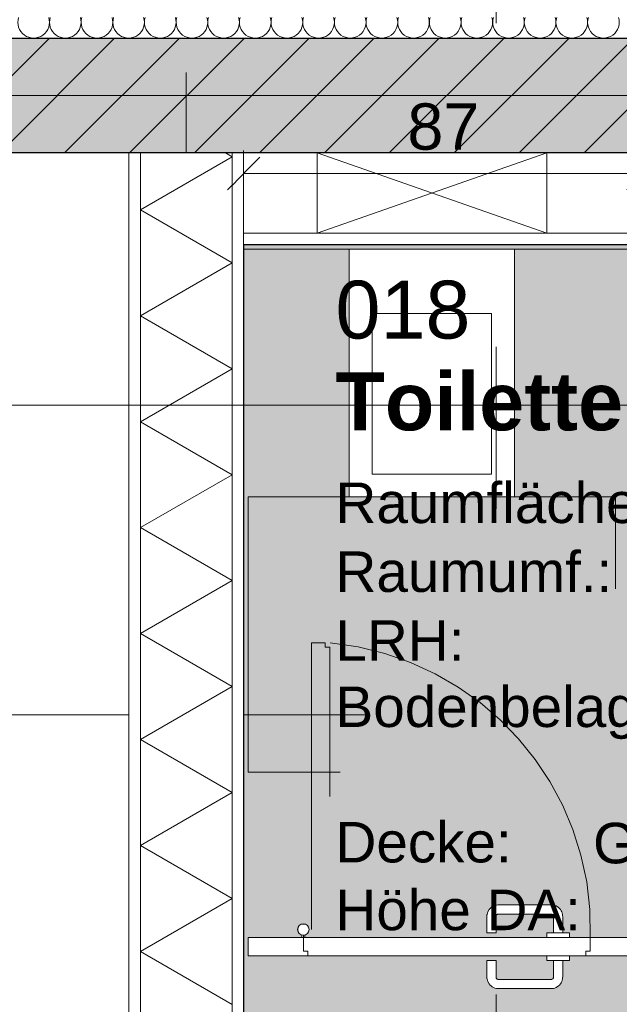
# Model space of a CAD drawing. Header units: metres. Extents: x -111 to 152, y -132 to 99.
# Tile 94 of 256: x -31.41 to -30.11, y -1.98 to 0.17. Entities that reach past the tile are written whole.
import ezdxf
from ezdxf.enums import TextEntityAlignment as Align

# ---------------------------------------------------------------- set-up
doc = ezdxf.new("R2010")
doc.units = ezdxf.units.M
doc.header["$PDMODE"] = 1
doc.header["$PDSIZE"] = -2
for name, pattern in [('Achsen 01', [5.291531, 3.175, -1.058062, 0.352704, -0.705764]), ('gestrichelt - 01', [2, 1, -1]), ('Raster 01', [2, 1, -1])]:
    doc.linetypes.add(name, pattern=pattern)
doc.layers.get('0').update_dxf_attribs({"lineweight": 25})
for name, color, linetype, lineweight in [('013_Beton und Stahlbetonarbeiten-330 Außenwände', 7, 'Continuous', 25), ('024_Fliesen_Plattenarbeiten-340 Fliesen', 7, 'Continuous', 9), ('027_Tischlerarbeiten-340 WC Trennwände', 7, 'Continuous', 9), ('039_Trockenbauarbeiten-340 Gipskarton', 7, 'Continuous', 9), ('_1.35m (3D)', 7, 'Continuous', 9), ('_EG (2D)', 7, 'Continuous', 9), ('_EG - DS (2D)', 7, 'Continuous', 9), ('_GRU (2D)', 7, 'Continuous', 9), ('AV1-Schnitt Achsen', 7, 'Achsen 01', 18), ('AV1-Stempel-Raumstempel', 7, 'Continuous', 9), ('Bemaßung-Bemaßung', 7, 'Continuous', 9), ('Keine', 7, 'Continuous', 9)]:
    doc.layers.add(name, color=color, linetype=linetype, lineweight=lineweight)
for name, color, linetype, lineweight, true_color in [('014_Fassadenarbeiten-330 mineralische Dämmung', 7, 'Continuous', 9, 0x666666), ('039_Trockenbauarbeiten-340 Dämmung', 7, 'Continuous', 9, 0xc0c0c0), ('039_Trockenbauarbeiten-350 Deckenspiegel', 7, 'Continuous', 35, 0x008011), ('045_Sanitärausstattung-allg.', 9, 'Continuous', 9, 0x808080), ('AV1-Achsen', 1, 'Achsen 01', 18, 0xff0000), ('AV1-Raster', 7, 'Raster 01', 9, 0xa6a6a6)]:
    doc.layers.add(name, color=color, linetype=linetype, lineweight=lineweight, true_color=true_color)
doc.layers.get('0').freeze()
doc.styles.add('Arial', font='arial.ttf')
doc.styles.add('Arial (bold)', font='arialbd.ttf')
doc.dimstyles.new('COE 50', dxfattribs={"dimtxt": 126.090495, "dimasz": 0.001414, "dimexe": 0.001, "dimexo": 0.01, "dimgap": 0.001, "dimtad": 1, "dimdec": 3, "dimtxsty": 'Arial', "dimblk": 'VW_SLASH-3', "dimblk1": 'VW_SLASH-3', "dimblk2": 'VW_SLASH-3', "dimcen": 0, "dimadec": 3, "dimazin": 0, "dimtfac": 0.8, "dimtdec": 3, "dimtix": 1, "dimtmove": 0, "dimatfit": 0, "dimldrblk": 'VW_SLASH-2', "dimfxl": 0.002, "dimfxlon": 1, "dimfrac": 2, "dimtolj": 1, "dimarcsym": 0})

# ---------------------------------------------------------------- blocks, each defined once
blk = doc.blocks.new('Group-2')
at = {"layer": 'AV1-Raster'}
for p, q in [((-31.05, -22.95), (-31.05, 1.35)), ((1.35, -1.35), (-40.5, -1.35))]:
    blk.add_line(p, q, dxfattribs=at)
blk = doc.blocks.new('1.35m (3D)')
at = {"layer": 'AV1-Raster', "color": 7}
blk.add_blockref('Group-2', (0, 0), dxfattribs=at)
blk = doc.blocks.new('EG - DS (2D)')
at = {"layer": '039_Trockenbauarbeiten-350 Deckenspiegel', "linetype": 'Continuous', "lineweight": 0, "transparency": 33554483}
blk.add_hatch(color=106, dxfattribs=at).paths.add_polyline_path([(-30.925, -0.325), (-28.315, -0.325), (-28.315, -3.055), (-30.925, -3.055)])
at = {"layer": '039_Trockenbauarbeiten-350 Deckenspiegel', "flags": 128}
blk.add_lwpolyline([(-30.925, -0.325), (-28.315, -0.325), (-28.315, -3.055), (-30.925, -3.055)], close=True, dxfattribs=at)
blk = doc.blocks.new('Group-114')
at = {"layer": '045_Sanitärausstattung-allg.', "linetype": 'Raster 01', "flags": 128}
blk.add_lwpolyline([(-30.915, -0.875), (-30.115, -0.875), (-30.115, -1.475), (-30.915, -1.475)], close=True, dxfattribs=at)
at = {"color": 255, "transparency": 33554559}
blk.add_wipeout([(-30.695, -0.335), (-30.335, -0.335), (-30.335, -0.875), (-30.695, -0.875)], dxfattribs=at).dxf.layer = '045_Sanitärausstattung-allg.'
at = {"layer": '045_Sanitärausstattung-allg.', "flags": 128}
for points in [[(-30.695, -0.335), (-30.335, -0.335), (-30.335, -0.875), (-30.695, -0.875)], [(-30.645, -0.475), (-30.385, -0.475), (-30.385, -0.825), (-30.645, -0.825)]]:
    blk.add_lwpolyline(points, close=True, dxfattribs=at)
blk = doc.blocks.new('Group-183')
at = {"color": 255, "linetype": 'Continuous', "lineweight": 5}
blk.add_wipeout([(-4.175, 30.95), (-0.125, 30.95), (-0.125, 31.15), (-4.175, 31.15)], dxfattribs=at).dxf.layer = '039_Trockenbauarbeiten-340 Dämmung'
blk = doc.blocks.new('Group-184')
at = {"layer": '039_Trockenbauarbeiten-340 Dämmung', "transparency": 33554687, "flags": 128}
blk.add_lwpolyline([(-1.9811, 30.95), (-1.8656, 31.15), (-1.7501, 30.95), (-1.6347, 31.15), (-1.5192, 30.95), (-1.4037, 31.15), (-1.2882, 30.95), (-1.1728, 31.15), (-1.0573, 30.95), (-0.9418, 31.15), (-0.8264, 30.95), (-0.7109, 31.15), (-0.5954, 30.95), (-0.48, 31.15), (-0.3645, 30.95), (-0.249, 31.15), (-0.1335, 30.95), (-0.125, 30.9648)], dxfattribs=at)
blk = doc.blocks.new('Group-185')
at = {"layer": '039_Trockenbauarbeiten-340 Dämmung'}
blk.add_blockref('Group-183', (0, 0), dxfattribs=at)
at = {"layer": '039_Trockenbauarbeiten-340 Dämmung', "transparency": 33554687}
blk.add_blockref('Group-184', (0, 0), dxfattribs=at)
blk = doc.blocks.new('Parametric Object-25')
at = {"layer": '039_Trockenbauarbeiten-340 Dämmung', "color": 7, "transparency": 33554687}
blk.add_blockref('Group-185', (0, 0), dxfattribs=at)
at = {"layer": '039_Trockenbauarbeiten-340 Dämmung', "color": 0, "flags": 1}
for tag in ['IFC_UUID', 'instanceID', 'prm0_name', 'prm0_type', 'prm0_value', 'prm1_name', 'prm1_type', 'prm1_value', 'prm2_name', 'prm2_type', 'prm2_value', 'prm3_name', 'prm3_type', 'prm3_value', 'prm4_name', 'prm4_type', 'prm4_value', 'prm5_name', 'prm5_type', 'prm5_value', 'prm6_name', 'prm6_type', 'prm6_value']:
    blk.add_attdef(tag, (-31.15, -4.175), '', height=0.00018, dxfattribs=at)
blk = doc.blocks.new('Group-193')
at = {"layer": '014_Fassadenarbeiten-330 mineralische Dämmung', "transparency": 33554687, "flags": 128}
for points in [[(0.17, 30.1086, -1.372995), (0.17, 30.1742)], [(0.17, 30.1775, -1.372995), (0.17, 30.2431)], [(0.17, 30.2465, -1.372995), (0.17, 30.3121)], [(0.17, 30.3154, -1.372995), (0.17, 30.381)], [(0.17, 30.3844, -1.372995), (0.17, 30.4499)], [(0.17, 30.4533, -1.372995), (0.17, 30.5189)], [(0.17, 30.5223, -1.372995), (0.17, 30.5878)], [(0.17, 30.5912, -1.372995), (0.17, 30.6568)], [(0.17, 30.6602, -1.372995), (0.17, 30.7257)], [(0.17, 30.7291, -1.372995), (0.17, 30.7947)], [(0.17, 30.798, -1.372995), (0.17, 30.8636)], [(0.17, 30.867, -1.372995), (0.17, 30.9326)], [(0.17, 30.9359, -1.372995), (0.17, 31.0015)], [(0.17, 31.0049, -1.372995), (0.17, 31.0704)], [(0.17, 31.0738, -1.372995), (0.17, 31.1394)], [(0.17, 31.1428, -1.372995), (0.17, 31.2083)], [(0.17, 31.2117, -1.372995), (0.17, 31.2773)], [(0.17, 31.2807, -1.372995), (0.17, 31.3462)], [(0.17, 31.3496, -1.372995), (0.17, 31.4152)]]:
    blk.add_lwpolyline(points, format="xyb", dxfattribs=at)
blk = doc.blocks.new('Group-194')
at = {"layer": '014_Fassadenarbeiten-330 mineralische Dämmung', "transparency": 33554687}
blk.add_blockref('Group-193', (0, 0), dxfattribs=at)
blk = doc.blocks.new('Parametric Object-28')
at = {"layer": '014_Fassadenarbeiten-330 mineralische Dämmung', "color": 7, "transparency": 33554687}
blk.add_blockref('Group-194', (0, 0), dxfattribs=at)
at = {"layer": '014_Fassadenarbeiten-330 mineralische Dämmung', "color": 0, "flags": 1}
for tag in ['IFC_UUID', 'instanceID', 'prm0_name', 'prm0_type', 'prm0_value', 'prm1_name', 'prm1_type', 'prm1_value', 'prm2_name', 'prm2_type', 'prm2_value', 'prm3_name', 'prm3_type', 'prm3_value', 'prm4_name', 'prm4_type', 'prm4_value', 'prm5_name', 'prm5_type', 'prm5_value', 'prm6_name', 'prm6_type', 'prm6_value']:
    blk.add_attdef(tag, (-39.455, 0.1154), '', height=0.00018, dxfattribs=at)
blk = doc.blocks.new('COE - WC-Tür 01')
at = {"layer": '027_Tischlerarbeiten-340 WC Trennwände', "color": 253, "linetype": 'gestrichelt - 01', "lineweight": 9, "transparency": 33554687, "flags": 128}
blk.add_lwpolyline([(0.0375, 0.7475), (0.6625, 0.7475), (0.6625, 0.7175), (0.6525, 0.7175), (0.6525, 0.7075), (0.0475, 0.7075), (0.0475, 0.7175), (0.0375, 0.7175)], close=True, dxfattribs=at)
at = {"layer": '027_Tischlerarbeiten-340 WC Trennwände', "color": 253, "linetype": 'gestrichelt - 01', "lineweight": 9, "transparency": 33554687}
blk.add_arc((0.0393, 0.765), 0.6253, 268.2358, 354.6435, dxfattribs=at)
at = {"color": 255}
for points in [[(0.0375, 0.765), (0.0375, 0.7615), (0.02, 0.7615), (0.02, 0.765)], [(-0.03, 0.2), (-0.0632, 0.2), (-0.0701, 0.2003), (-0.0758, 0.2019), (-0.0785, 0.2032), (-0.0811, 0.2049), (-0.0835, 0.2069), (-0.0856, 0.2092), (-0.0889, 0.2144), (-0.09, 0.2173), (-0.0908, 0.2202), (-0.0912, 0.2242), (-0.0912, 0.2268), (-0.0912, 0.322), (-0.0912, 0.3411), (-0.0909, 0.3447), (-0.0901, 0.3478), (-0.089, 0.3508), (-0.0875, 0.3536), (-0.0856, 0.3561), (-0.0835, 0.3584), (-0.0811, 0.3605), (-0.0759, 0.3634), (-0.07, 0.365), (-0.0697, 0.3651), (-0.0641, 0.3653), (-0.03, 0.3653), (-0.03, 0.3453), (-0.0641, 0.3453), (-0.0669, 0.3453), (-0.067, 0.3453), (-0.0682, 0.3449), (-0.0692, 0.3444), (-0.0697, 0.344), (-0.0701, 0.3435), (-0.0705, 0.343), (-0.0708, 0.3424), (-0.071, 0.3418), (-0.0712, 0.3412), (-0.0712, 0.3406), (-0.0712, 0.322), (-0.0712, 0.2268), (-0.0712, 0.224), (-0.071, 0.2235), (-0.0708, 0.2229), (-0.0701, 0.2218), (-0.0697, 0.2214), (-0.0692, 0.221), (-0.0687, 0.2206), (-0.0681, 0.2204), (-0.067, 0.2201), (-0.0632, 0.22), (-0.03, 0.22)]]:
    blk.add_wipeout(points, dxfattribs=at).dxf.layer = '027_Tischlerarbeiten-340 WC Trennwände'
at = {"layer": '027_Tischlerarbeiten-340 WC Trennwände', "flags": 128}
for points in [[(0.0375, 0.765), (0.0375, 0.7615), (0.02, 0.7615), (0.02, 0.765)], [(-0.03, 0.2), (-0.0632, 0.2), (-0.0701, 0.2003), (-0.0758, 0.2019), (-0.0785, 0.2032), (-0.0811, 0.2049), (-0.0835, 0.2069), (-0.0856, 0.2092), (-0.0889, 0.2144), (-0.09, 0.2173), (-0.0908, 0.2202), (-0.0912, 0.2242), (-0.0912, 0.2268), (-0.0912, 0.322), (-0.0912, 0.3411), (-0.0909, 0.3447), (-0.0901, 0.3478), (-0.089, 0.3508), (-0.0875, 0.3536), (-0.0856, 0.3561), (-0.0835, 0.3584), (-0.0811, 0.3605), (-0.0759, 0.3634), (-0.07, 0.365), (-0.0697, 0.3651), (-0.0641, 0.3653), (-0.03, 0.3653), (-0.03, 0.3453), (-0.0641, 0.3453), (-0.0669, 0.3453), (-0.067, 0.3453), (-0.0682, 0.3449), (-0.0692, 0.3444), (-0.0697, 0.344), (-0.0701, 0.3435), (-0.0705, 0.343), (-0.0708, 0.3424), (-0.071, 0.3418), (-0.0712, 0.3412), (-0.0712, 0.3406), (-0.0712, 0.322), (-0.0712, 0.2268), (-0.0712, 0.224), (-0.071, 0.2235), (-0.0708, 0.2229), (-0.0701, 0.2218), (-0.0697, 0.2214), (-0.0692, 0.221), (-0.0687, 0.2206), (-0.0681, 0.2204), (-0.067, 0.2201), (-0.0632, 0.22), (-0.03, 0.22)]]:
    blk.add_lwpolyline(points, close=True, dxfattribs=at)
at = {"color": 255}
blk.add_wipeout([(-0.02, 0.15), (-0.02, 0.02), (0.02, 0.02), (0.02, 0.14), (-0.01, 0.14), (-0.01, 0.15)], dxfattribs=at).dxf.layer = '027_Tischlerarbeiten-340 WC Trennwände'
at = {"layer": '027_Tischlerarbeiten-340 WC Trennwände', "flags": 128}
blk.add_lwpolyline([(-0.02, 0.15), (-0.02, 0.02), (0.02, 0.02), (0.02, 0.14), (-0.01, 0.14), (-0.01, 0.15)], close=True, dxfattribs=at)
at = {"color": 255}
for points in [[(0.0375, 0.7685), (0.0375, 0.765), (0.02, 0.765), (0.02, 0.7685)], [(-0.02, 0.185), (-0.03, 0.185), (-0.03, 0.235), (-0.02, 0.235)]]:
    blk.add_wipeout(points, dxfattribs=at).dxf.layer = '027_Tischlerarbeiten-340 WC Trennwände'
at = {"layer": '027_Tischlerarbeiten-340 WC Trennwände', "flags": 128}
for points in [[(0.0375, 0.7685), (0.0375, 0.765), (0.02, 0.765), (0.02, 0.7685)], [(-0.02, 0.185), (-0.03, 0.185), (-0.03, 0.235), (-0.02, 0.235)]]:
    blk.add_lwpolyline(points, close=True, dxfattribs=at)
at = {"color": 255}
blk.add_wipeout([(0.02, 0.765), (0.02, 0.885), (-0.02, 0.885), (-0.02, 0.755), (-0.01, 0.755), (-0.01, 0.765)], dxfattribs=at).dxf.layer = '027_Tischlerarbeiten-340 WC Trennwände'
at = {"layer": '027_Tischlerarbeiten-340 WC Trennwände', "flags": 128}
blk.add_lwpolyline([(0.02, 0.765), (0.02, 0.885), (-0.02, 0.885), (-0.02, 0.755), (-0.01, 0.755), (-0.01, 0.765)], close=True, dxfattribs=at)
at = {"color": 255}
blk.add_wipeout([(0.0424, 0.7535), (0.0328, 0.7534), (0.026, 0.7601), (0.0259, 0.7697), (0.0326, 0.7765), (0.0422, 0.7766), (0.049, 0.7699), (0.0491, 0.7603)], dxfattribs=at).dxf.layer = '027_Tischlerarbeiten-340 WC Trennwände'
at = {"layer": '027_Tischlerarbeiten-340 WC Trennwände'}
blk.add_circle((0.0375, 0.765), 0.0125, dxfattribs=at)
at = {"color": 255}
blk.add_wipeout([(0.02, 0.765), (0.02, 0.14), (-0.01, 0.14), (-0.01, 0.15), (-0.02, 0.15), (-0.02, 0.755), (-0.01, 0.755), (-0.01, 0.765)], dxfattribs=at).dxf.layer = '027_Tischlerarbeiten-340 WC Trennwände'
at = {"layer": '027_Tischlerarbeiten-340 WC Trennwände', "flags": 128}
blk.add_lwpolyline([(0.02, 0.765), (0.02, 0.14), (-0.01, 0.14), (-0.01, 0.15), (-0.02, 0.15), (-0.02, 0.755), (-0.01, 0.755), (-0.01, 0.765)], close=True, dxfattribs=at)
at = {"color": 255}
blk.add_wipeout([(0.03, 0.2), (0.0632, 0.2), (0.0701, 0.2003), (0.0758, 0.2019), (0.0785, 0.2032), (0.0811, 0.2049), (0.0835, 0.2069), (0.0856, 0.2092), (0.0889, 0.2144), (0.09, 0.2173), (0.0908, 0.2202), (0.0912, 0.2242), (0.0912, 0.2268), (0.0912, 0.322), (0.0912, 0.3411), (0.0909, 0.3447), (0.0901, 0.3478), (0.089, 0.3508), (0.0875, 0.3536), (0.0856, 0.3561), (0.0835, 0.3584), (0.0811, 0.3605), (0.0759, 0.3634), (0.07, 0.365), (0.0697, 0.3651), (0.0641, 0.3653), (0.03, 0.3653), (0.03, 0.3453), (0.0641, 0.3453), (0.0669, 0.3453), (0.067, 0.3453), (0.0682, 0.3449), (0.0692, 0.3444), (0.0697, 0.344), (0.0701, 0.3435), (0.0705, 0.343), (0.0708, 0.3424), (0.071, 0.3418), (0.0712, 0.3412), (0.0712, 0.3406), (0.0712, 0.322), (0.0712, 0.2268), (0.0712, 0.224), (0.071, 0.2235), (0.0708, 0.2229), (0.0701, 0.2218), (0.0697, 0.2214), (0.0692, 0.221), (0.0687, 0.2206), (0.0681, 0.2204), (0.067, 0.2201), (0.0632, 0.22), (0.03, 0.22)], dxfattribs=at).dxf.layer = '027_Tischlerarbeiten-340 WC Trennwände'
at = {"layer": '027_Tischlerarbeiten-340 WC Trennwände', "flags": 128}
blk.add_lwpolyline([(0.03, 0.2), (0.0632, 0.2), (0.0701, 0.2003), (0.0758, 0.2019), (0.0785, 0.2032), (0.0811, 0.2049), (0.0835, 0.2069), (0.0856, 0.2092), (0.0889, 0.2144), (0.09, 0.2173), (0.0908, 0.2202), (0.0912, 0.2242), (0.0912, 0.2268), (0.0912, 0.322), (0.0912, 0.3411), (0.0909, 0.3447), (0.0901, 0.3478), (0.089, 0.3508), (0.0875, 0.3536), (0.0856, 0.3561), (0.0835, 0.3584), (0.0811, 0.3605), (0.0759, 0.3634), (0.07, 0.365), (0.0697, 0.3651), (0.0641, 0.3653), (0.03, 0.3653), (0.03, 0.3453), (0.0641, 0.3453), (0.0669, 0.3453), (0.067, 0.3453), (0.0682, 0.3449), (0.0692, 0.3444), (0.0697, 0.344), (0.0701, 0.3435), (0.0705, 0.343), (0.0708, 0.3424), (0.071, 0.3418), (0.0712, 0.3412), (0.0712, 0.3406), (0.0712, 0.322), (0.0712, 0.2268), (0.0712, 0.224), (0.071, 0.2235), (0.0708, 0.2229), (0.0701, 0.2218), (0.0697, 0.2214), (0.0692, 0.221), (0.0687, 0.2206), (0.0681, 0.2204), (0.067, 0.2201), (0.0632, 0.22), (0.03, 0.22)], close=True, dxfattribs=at)
at = {"color": 255}
blk.add_wipeout([(0.02, 0.185), (0.03, 0.185), (0.03, 0.235), (0.02, 0.235)], dxfattribs=at).dxf.layer = '027_Tischlerarbeiten-340 WC Trennwände'
at = {"layer": '027_Tischlerarbeiten-340 WC Trennwände', "flags": 128}
blk.add_lwpolyline([(0.02, 0.185), (0.03, 0.185), (0.03, 0.235), (0.02, 0.235)], close=True, dxfattribs=at)
blk = doc.blocks.new('VW_SLASH-3')
at = {"color": 0, "linetype": 'ByBlock', "lineweight": -2, "transparency": 16777216}
blk.add_line((0, 0), (-1, 0), dxfattribs=at)
at = {"color": 0, "linetype": 'Continuous', "lineweight": 15, "transparency": 16777216, "flags": 128}
blk.add_lwpolyline([(0.5, 0.5), (-0.5, -0.5)], dxfattribs=at)
blk = doc.blocks.new('*D381')
at = {"layer": 'Bemaßung-Bemaßung', "color": 0, "lineweight": -2}
for p, q in [((-39.025, 1.575), (-39.025, 1.725)), ((-31.175, 1.575), (-31.175, 1.725)), ((-31.2457, 1.675), (-38.9543, 1.675))]:
    blk.add_line(p, q, dxfattribs=at)
at = {"layer": 'Defpoints', "color": 0}
for p in [(-39.025, 1.675), (-39.025, -0.125), (-31.175, -0.125)]:
    blk.add_point(p, dxfattribs=at)
at = {"layer": 'Bemaßung-Bemaßung', "color": 0, "lineweight": -2, "xscale": 0.070693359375, "yscale": 0.070693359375, "zscale": 0.070693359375, "rotation": 180}
blk.add_blockref('VW_SLASH-3', (-39.025, 1.675), dxfattribs=at)
at = {"layer": 'Bemaßung-Bemaßung', "color": 0, "lineweight": -2, "xscale": 0.070693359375, "yscale": 0.070693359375, "zscale": 0.070693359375}
blk.add_blockref('VW_SLASH-3', (-31.175, 1.675), dxfattribs=at)
at = {"layer": 'Bemaßung-Bemaßung', "color": 0, "insert": (-35.1, 1.8008), "char_height": 0.12609, "attachment_point": 5, "style": 'Arial'}
blk.add_mtext('\\A1;7,85', dxfattribs=at)
blk = doc.blocks.new('VW_SLASH-2')
at = {"color": 0, "linetype": 'ByBlock', "lineweight": -2, "transparency": 16777216}
blk.add_line((0, 0), (-1, 0), dxfattribs=at)
at = {"color": 0, "linetype": 'Continuous', "lineweight": 15, "transparency": 16777216, "flags": 128}
blk.add_lwpolyline([(0.5, 0.5), (-0.5, -0.5)], dxfattribs=at)
blk = doc.blocks.new('*D382')
at = {"layer": 'Bemaßung-Bemaßung', "color": 0, "lineweight": -2}
for p, q in [((-31.175, 1.575), (-31.175, 1.725)), ((-30.925, 1.575), (-30.925, 1.725)), ((-31.2457, 1.675), (-31.3164, 1.675)), ((-30.925, 1.675), (-31.175, 1.675)), ((-30.8543, 1.675), (-30.7836, 1.675))]:
    blk.add_line(p, q, dxfattribs=at)
at = {"layer": 'Defpoints', "color": 0}
for p in [(-31.175, 1.675), (-31.175, -0.125), (-30.925, -0.325)]:
    blk.add_point(p, dxfattribs=at)
at = {"layer": 'Bemaßung-Bemaßung', "color": 0, "lineweight": -2, "xscale": 0.070693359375, "yscale": 0.070693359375, "zscale": 0.070693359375}
blk.add_blockref('VW_SLASH-3', (-31.175, 1.675), dxfattribs=at)
at = {"layer": 'Bemaßung-Bemaßung', "color": 0, "lineweight": -2, "xscale": 0.070693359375, "yscale": 0.070693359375, "zscale": 0.070693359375, "rotation": 180}
blk.add_blockref('VW_SLASH-3', (-30.925, 1.675), dxfattribs=at)
at = {"layer": 'Bemaßung-Bemaßung', "color": 0, "insert": (-31.05, 1.7894), "char_height": 0.12609, "attachment_point": 5, "style": 'Arial'}
blk.add_mtext('\\A1;25', dxfattribs=at)
blk = doc.blocks.new('*D383')
at = {"layer": 'Bemaßung-Bemaßung', "color": 0, "lineweight": -2}
for p, q in [((-30.925, 1.575), (-30.925, 1.725)), ((-28.315, 1.575), (-28.315, 1.725)), ((-28.3857, 1.675), (-30.8543, 1.675))]:
    blk.add_line(p, q, dxfattribs=at)
at = {"layer": 'Defpoints', "color": 0}
for p in [(-30.925, 1.675), (-30.925, -0.325), (-28.315, -0.325)]:
    blk.add_point(p, dxfattribs=at)
at = {"layer": 'Bemaßung-Bemaßung', "color": 0, "lineweight": -2, "xscale": 0.070693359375, "yscale": 0.070693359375, "zscale": 0.070693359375, "rotation": 180}
blk.add_blockref('VW_SLASH-3', (-30.925, 1.675), dxfattribs=at)
at = {"layer": 'Bemaßung-Bemaßung', "color": 0, "lineweight": -2, "xscale": 0.070693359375, "yscale": 0.070693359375, "zscale": 0.070693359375}
blk.add_blockref('VW_SLASH-3', (-28.315, 1.675), dxfattribs=at)
at = {"layer": 'Bemaßung-Bemaßung', "color": 0, "insert": (-29.62, 1.8008), "char_height": 0.12609, "attachment_point": 5, "style": 'Arial'}
blk.add_mtext('\\A1;2,61', dxfattribs=at)
blk = doc.blocks.new('Raumstempel - Symbol - 1 (2D)')
at = {"layer": 'AV1-Stempel-Raumstempel', "attachment_point": 1, "line_spacing_factor": 0.967919, "style": 'Arial'}
for s, insert, char_height in [('Raumfläche:', (0.2, -0.6736), 0.088263), ('m²', (1.6225, -0.6736), 0.08826), ('Raumumf.:', (0.2, -0.8236), 0.08826), ('m', (1.6225, -0.8236), 0.0883), ('LRH:', (0.2, -0.9736), 0.08826), ('m', (1.6225, -0.9736), 0.0883), ('Bodenbelag:', (0.2, -1.118), 0.088263), ('Decke:', (0.2, -1.4131), 0.08826), ('Höhe DA:', (0.2, -1.5607), 0.08826), ('m', (1.6225, -1.5625), 0.0883)]:
    blk.add_mtext(s, dxfattribs=dict(at, insert=insert, char_height=char_height))
at = {"layer": 'AV1-Stempel-Raumstempel'}
for tag, style, p in [('Raumnummer', 'Arial', (0.2, -0.2337)), ('Raumname', 'Arial (bold)', (0.2, -0.4337))]:
    blk.add_attdef(tag, text='', height=0.1261, dxfattribs=dict(at, style=style)).set_placement(p, align=Align.TOP_LEFT)
at = {"layer": 'AV1-Stempel-Raumstempel', "style": 'Arial'}
for tag, p in [('Raumfläche', (1.5725, -0.6736)), ('Raumumfang', (1.5725, -0.8236)), ('LRH', (1.5725, -0.9736)), ('Bodenbelag', (1.7253, -1.1199)), ('Bodendetail', (1.7253, -1.2674)), ('Decke', (1.7278, -1.415)), ('Höhe_DA', (1.5725, -1.5625))]:
    blk.add_attdef(tag, text='', height=0.0883, dxfattribs=at).set_placement(p, align=Align.TOP_RIGHT)
blk = doc.blocks.new('*D1846')
at = {"layer": 'Defpoints', "color": 0}
for p in [(-30.925, -0.325), (-28.735, -0.325), (-30.915, -1.855)]:
    blk.add_point(p, dxfattribs=at)
at = {"layer": 'Keine', "color": 0, "linetype": 'Continuous', "lineweight": -2}
for p, q in [((-28.835, -0.325), (-28.685, -0.325)), ((-28.735, -1.7843), (-28.735, -0.3957)), ((-28.835, -1.855), (-28.685, -1.855))]:
    blk.add_line(p, q, dxfattribs=at)
at = {"layer": 'Keine', "color": 0, "lineweight": -2, "xscale": 0.070693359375, "yscale": 0.070693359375, "zscale": 0.070693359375}
for p, rotation in [((-28.735, -0.325), 90), ((-28.735, -1.855), 270)]:
    blk.add_blockref('VW_SLASH-3', p, dxfattribs=dict(at, rotation=rotation))
at = {"layer": 'Keine', "color": 0, "lineweight": 13, "insert": (-28.8456, -1.09), "char_height": 0.10087, "attachment_point": 5, "rotation": 90, "style": 'Arial'}
blk.add_mtext('\\A1;1,53', dxfattribs=at)
blk = doc.blocks.new('*D1847')
at = {"layer": 'Defpoints', "color": 0}
for p in [(-30.925, -0.17), (-30.925, -0.335), (-30.055, -0.335)]:
    blk.add_point(p, dxfattribs=at)
at = {"layer": 'Keine', "color": 0, "linetype": 'Continuous', "lineweight": -2}
for p, q in [((-30.925, -0.27), (-30.925, -0.12)), ((-30.055, -0.27), (-30.055, -0.12)), ((-30.1257, -0.17), (-30.8543, -0.17))]:
    blk.add_line(p, q, dxfattribs=at)
at = {"layer": 'Keine', "color": 0, "lineweight": -2, "xscale": 0.070693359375, "yscale": 0.070693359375, "zscale": 0.070693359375, "rotation": 180}
blk.add_blockref('VW_SLASH-3', (-30.925, -0.17), dxfattribs=at)
at = {"layer": 'Keine', "color": 0, "lineweight": -2, "xscale": 0.070693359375, "yscale": 0.070693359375, "zscale": 0.070693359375}
blk.add_blockref('VW_SLASH-3', (-30.055, -0.17), dxfattribs=at)
at = {"layer": 'Keine', "color": 0, "lineweight": 13, "insert": (-30.49, -0.0685), "char_height": 0.10087, "attachment_point": 5, "style": 'Arial'}
blk.add_mtext('\\A1;87', dxfattribs=at)
blk = doc.blocks.new('Group-717')
at = {"layer": 'AV1-Achsen'}
blk.add_line((-43.2844, 0), (4.2656, 0), dxfattribs=at)
blk = doc.blocks.new('Group-724')
at = {"layer": 'AV1-Schnitt Achsen'}
blk.add_line((-43.35, -0.675), (4.2, -0.675), dxfattribs=at)
blk = doc.blocks.new('Group-729')
at = {"layer": 'AV1-Schnitt Achsen'}
blk.add_line((-30.375, -26.3), (-30.375, 4.7), dxfattribs=at)
blk = doc.blocks.new('GRU (2D)')
at = {"layer": 'AV1-Achsen', "color": 7}
blk.add_blockref('Group-717', (0, 0), dxfattribs=at)
at = {"layer": 'AV1-Schnitt Achsen', "color": 7}
for name in ['Group-729', 'Group-724']:
    blk.add_blockref(name, (0, 0), dxfattribs=at)
blk = doc.blocks.new('EG (2D)')
at = {"layer": '014_Fassadenarbeiten-330 mineralische Dämmung', "rotation": 90}
blk.add_blockref('Parametric Object-28', (0, 0), dxfattribs=at)
at = {"layer": '045_Sanitärausstattung-allg.', "color": 7}
blk.add_blockref('Group-114', (0, 0), dxfattribs=at)
at = {"color": 255}
blk.add_wipeout([(-31.15, -4.175), (-31.15, -0.125), (-30.95, -0.125), (-30.95, -4.175)], dxfattribs=at).dxf.layer = '039_Trockenbauarbeiten-340 Dämmung'
at = {"layer": '039_Trockenbauarbeiten-340 Dämmung', "flags": 128}
blk.add_lwpolyline([(-31.15, -4.175), (-31.15, -0.125), (-30.95, -0.125), (-30.95, -4.175)], close=True, dxfattribs=at)
at = {"layer": '039_Trockenbauarbeiten-340 Dämmung', "rotation": 90}
blk.add_blockref('Parametric Object-25', (0, 0), dxfattribs=at)
at = {"layer": '014_Fassadenarbeiten-330 mineralische Dämmung', "flags": 128}
blk.add_lwpolyline([(-18.9, 0.305), (-18.9, 0.125), (-39.275, 0.125), (-39.275, -5.4), (-39.455, -5.4), (-39.455, 0.305)], close=True, dxfattribs=at)
at = {"color": 255}
for points in [[(-31.175, -4.175), (-31.15, -4.175), (-31.15, -0.125), (-31.175, -0.125)], [(-28.315, -0.3), (-30.925, -0.3), (-30.925, -0.325), (-28.315, -0.325)]]:
    blk.add_wipeout(points, dxfattribs=at).dxf.layer = '039_Trockenbauarbeiten-340 Gipskarton'
at = {"layer": '039_Trockenbauarbeiten-340 Gipskarton', "flags": 128}
for points in [[(-31.175, -4.175), (-31.15, -4.175), (-31.15, -0.125), (-31.175, -0.125)], [(-28.315, -0.3), (-30.925, -0.3), (-30.925, -0.325), (-28.315, -0.325)]]:
    blk.add_lwpolyline(points, close=True, dxfattribs=at)
at = {"layer": 'Bemaßung-Bemaßung'}
dim = blk.add_aligned_dim(p1=(-31.175, -0.125), p2=(-39.025, -0.125), distance=-1.8, text='7,85', dimstyle='COE 50', override={"dimtxt": 0.12609, "dimasz": 0.070693, "dimexe": 0.05, "dimgap": 0.05, "dimpost": '<>', "dimtxsty": 'Arial', "dimtmove": 2, "dimfxl": 0.1}, dxfattribs=at)
dim.commit()
dim.dimension.update_dxf_attribs({"geometry": '*D381', "text_midpoint": (-35.1, 1.8008)})
at = {"color": 255}
blk.add_wipeout([(-30.95, -0.125), (-30.95, -4.175), (-30.925, -4.175), (-30.925, -0.125)], dxfattribs=at).dxf.layer = '039_Trockenbauarbeiten-340 Gipskarton'
at = {"layer": '013_Beton und Stahlbetonarbeiten-330 Außenwände', "linetype": 'Continuous', "lineweight": 0, "true_color": 0xc0c0c0}
blk.add_hatch(color=9, dxfattribs=at).paths.add_polyline_path([(-39.025, -0.125), (-39.025, -5.525), (-39.275, -5.525), (-39.275, 0.125), (-18.775, 0.125), (-18.775, -0.125)])
at = {"layer": '013_Beton und Stahlbetonarbeiten-330 Außenwände', "linetype": 'Continuous', "lineweight": 13}
h = blk.add_hatch(dxfattribs=at)
h.set_pattern_fill('Stahlbeton', color=251, style=0, pattern_type=2)
h.set_pattern_definition([(45, (0, 0), (0.07071068, -0.07071068), [0.025, -0.025])])
h.paths.add_polyline_path([(-39.025, -0.125), (-39.025, -5.525), (-39.275, -5.525), (-39.275, 0.125), (-18.775, 0.125), (-18.775, -0.125)])
h = blk.add_hatch(dxfattribs=at)
h.set_pattern_fill('Stahlbeton-1', color=251, style=0, pattern_type=2)
h.set_pattern_definition([(-135, (0.03106, -0.03313), (0.07071068, -0.07071068), [])])
h.paths.add_polyline_path([(-39.025, -0.125), (-39.025, -5.525), (-39.275, -5.525), (-39.275, 0.125), (-18.775, 0.125), (-18.775, -0.125)])
at = {"layer": '024_Fliesen_Plattenarbeiten-340 Fliesen', "linetype": 'Continuous', "lineweight": 0}
blk.add_hatch(color=140, dxfattribs=at).paths.add_polyline_path([(-30.925, -0.325), (-28.315, -0.325), (-28.315, -0.335), (-30.925, -0.335)])
at = {"layer": '013_Beton und Stahlbetonarbeiten-330 Außenwände', "flags": 128}
blk.add_lwpolyline([(-39.025, -0.125), (-39.025, -5.525), (-39.275, -5.525), (-39.275, 0.125), (-18.775, 0.125), (-18.775, -0.125)], close=True, dxfattribs=at)
at = {"layer": '024_Fliesen_Plattenarbeiten-340 Fliesen', "flags": 128}
blk.add_lwpolyline([(-30.925, -0.325), (-28.315, -0.325), (-28.315, -0.335), (-30.925, -0.335)], close=True, dxfattribs=at)
at = {"layer": '039_Trockenbauarbeiten-340 Gipskarton', "flags": 128}
blk.add_lwpolyline([(-30.95, -0.125), (-30.95, -4.175), (-30.925, -4.175), (-30.925, -0.125)], close=True, dxfattribs=at)
at = {"layer": 'Bemaßung-Bemaßung'}
dim = blk.add_linear_dim(base=(-31.175, 1.675), p1=(-30.925, -0.325), p2=(-31.175, -0.125), text='25', dimstyle='COE 50', override={"dimtxt": 0.12609, "dimasz": 0.070693, "dimexe": 0.05, "dimgap": 0.05, "dimpost": '<>', "dimtxsty": 'Arial', "dimtmove": 2, "dimfxl": 0.1}, dxfattribs=at)
dim.commit()
dim.dimension.update_dxf_attribs({"geometry": '*D382', "text_midpoint": (-31.05, 1.7894)})
dim = blk.add_aligned_dim(p1=(-28.315, -0.325), p2=(-30.925, -0.325), distance=-2, text='2,61', dimstyle='COE 50', override={"dimtxt": 0.12609, "dimasz": 0.070693, "dimexe": 0.05, "dimgap": 0.05, "dimpost": '<>', "dimtxsty": 'Arial', "dimtmove": 2, "dimfxl": 0.1}, dxfattribs=at)
dim.commit()
dim.dimension.update_dxf_attribs({"geometry": '*D383', "text_midpoint": (-29.62, 1.8008)})
at = {"layer": '027_Tischlerarbeiten-340 WC Trennwände', "color": 7, "rotation": 90}
blk.add_blockref('COE - WC-Tür 01', (-30.03, -1.855), dxfattribs=at)
at = {"color": 255, "transparency": 33554559}
blk.add_wipeout([(-30.765, -0.125), (-30.265, -0.125), (-30.265, -0.3), (-30.765, -0.3)], dxfattribs=at).dxf.layer = '045_Sanitärausstattung-allg.'
at = {"layer": '045_Sanitärausstattung-allg.'}
for p, q in [((-30.765, -0.3), (-30.265, -0.125)), ((-30.265, -0.3), (-30.765, -0.125))]:
    blk.add_line(p, q, dxfattribs=at)
at = {"layer": '045_Sanitärausstattung-allg.', "flags": 128}
blk.add_lwpolyline([(-30.765, -0.125), (-30.265, -0.125), (-30.265, -0.3), (-30.765, -0.3)], close=True, dxfattribs=at)
at = {"layer": 'AV1-Stempel-Raumstempel'}
blk.add_blockref('Raumstempel - Symbol - 1 (2D)', (-30.925, -0.17), dxfattribs=at).add_auto_attribs({'Raumname': 'Toilette - Damen', 'Raumnummer': '018', 'Bodendetail': '(BA 1.4)', 'Raumfläche': '7,13', 'LRH': '2,75', 'Raumumfang': '10,68', 'Höhe_DA': '0,5', 'Decke': 'GK Abhangdecke', 'Bodenbelag': 'Fliesen'})
at = {"layer": 'Keine', "color": 230, "linetype": 'Continuous', "lineweight": 13}
dim = blk.add_linear_dim(base=(-30.925, -0.17), p1=(-30.055, -0.335), p2=(-30.925, -0.335), text='87', dimstyle='COE 50', override={"dimtxt": 0.100872, "dimasz": 0.070693, "dimexe": 0.05, "dimgap": 0.05, "dimpost": '<>', "dimtxsty": 'Arial', "dimtmove": 2, "dimfxl": 0.1}, dxfattribs=at)
dim.commit()
dim.dimension.update_dxf_attribs({"geometry": '*D1847', "text_midpoint": (-30.49, -0.0685)})
dim = blk.add_linear_dim(base=(-28.735, -0.325), p1=(-30.915, -1.855), p2=(-30.925, -0.325), angle=270, text='1,53', dimstyle='COE 50', override={"dimtxt": 0.100872, "dimasz": 0.070693, "dimexe": 0.05, "dimgap": 0.05, "dimpost": '<>', "dimtxsty": 'Arial', "dimtmove": 2, "dimfxl": 0.1}, dxfattribs=at)
dim.commit()
dim.dimension.update_dxf_attribs({"geometry": '*D1846', "text_midpoint": (-28.8456, -1.09)})

msp = doc.modelspace()

# ---------------------------------------------------------------- block references
at = {"layer": '_1.35m (3D)'}
msp.add_blockref('1.35m (3D)', (0, 0), dxfattribs=at)

# ---------------------------------------------------------------- next in the draw order: block references
at = {"layer": '_EG - DS (2D)'}
msp.add_blockref('EG - DS (2D)', (0, 0), dxfattribs=at)

# ---------------------------------------------------------------- next in the draw order: block references
at = {"layer": '_EG (2D)'}
msp.add_blockref('EG (2D)', (0, 0), dxfattribs=at)

# ---------------------------------------------------------------- next in the draw order: block references
at = {"layer": '_GRU (2D)'}
msp.add_blockref('GRU (2D)', (0, 0), dxfattribs=at)

doc.saveas('drawing.dxf')
